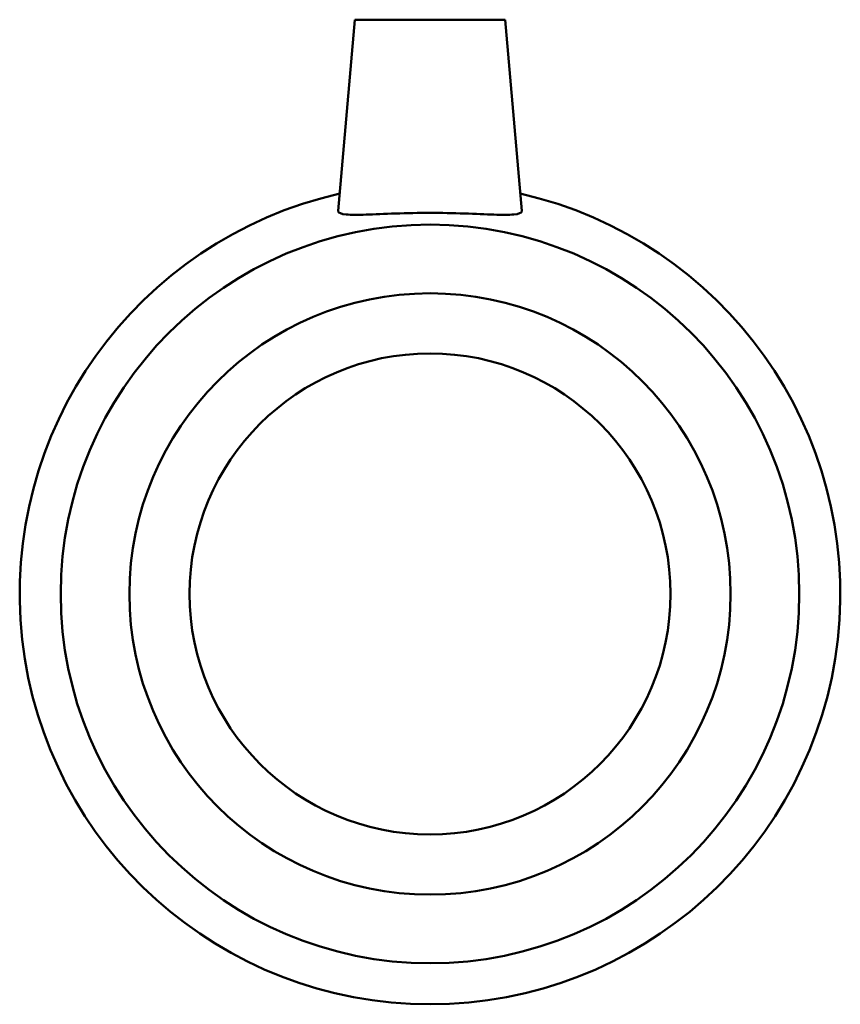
# Model space of a CAD drawing. Header units: inches. Extents: x -27 to 79, y -45 to 83.
# Tile 3 of 6: x -26.57 to -23.34, y 26.48 to 30.35. Entities that reach past the tile are written whole.
import ezdxf

# ---------------------------------------------------------------- set-up
doc = ezdxf.new("R2010")
doc.units = ezdxf.units.IN
doc.header["$MEASUREMENT"] = 0
doc.layers.add('Visible (ANSI)', color=7, linetype='Continuous', lineweight=50)

msp = doc.modelspace()

# ---------------------------------------------------------------- linework, layer by layer
at = {"layer": 'Visible (ANSI)'}
for p, q in [((-25.2461, 30.3535), (-25.3119, 29.6012)), ((-25.2461, 30.3535), (-24.6556, 30.3535)), ((-24.6556, 30.3535), (-24.5898, 29.6012))]:
    msp.add_line(p, q, dxfattribs=at)
for radius in [1.4535, 1.1831, 0.9465]:
    msp.add_circle((-24.9508, 28.0935), radius, dxfattribs=at)
msp.add_arc((-24.9508, 28.0935), 1.615, 102.7041, 77.2959, dxfattribs=at)
msp.add_open_spline([(-24.5899, 29.599), (-24.5913, 29.593), (-24.6015, 29.5888), (-24.6396, 29.585), (-24.6676, 29.5853), (-24.7314, 29.5873), (-24.7716, 29.5892), (-24.8591, 29.5922), (-24.9065, 29.5932), (-24.9952, 29.5932), (-25.0425, 29.5922), (-25.1301, 29.5892), (-25.1702, 29.5873), (-25.234, 29.5853), (-25.262, 29.585), (-25.3002, 29.5888), (-25.3103, 29.593), (-25.3119, 29.5997), (-25.312, 29.6004), (-25.3119, 29.6012)], degree=3, knots=[0, 0, 0, 0, 0.335928, 0.335928, 0.671857, 0.671857, 1.009712, 1.009712, 1.347567, 1.347567, 1.685423, 1.685423, 2.023278, 2.023278, 2.359207, 2.359207, 2.695135, 2.695135, 2.736166, 2.736166, 2.736166, 2.736166], dxfattribs=at)
msp.add_open_spline([(-24.5898, 29.6012), (-24.5897, 29.6004), (-24.5897, 29.5997), (-24.5899, 29.599)], degree=3, dxfattribs=at)

doc.saveas('drawing.dxf')
